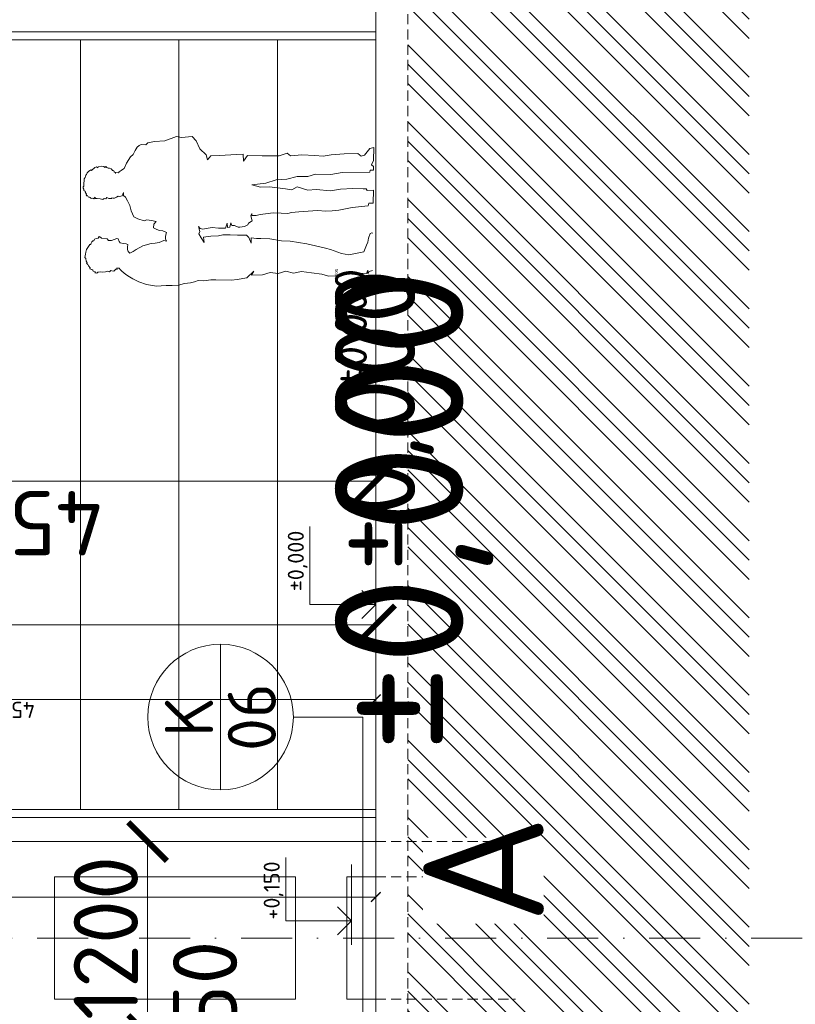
# Model space of a CAD drawing. Header units: millimetres. Extents: x -1695604 to 5289369, y -1488057 to 2187451.
# Tile 205 of 256: x 216749 to 221576, y 149587 to 155715. Entities that reach past the tile are written whole.
import ezdxf
from ezdxf import colors
from ezdxf.entities.mleader import LeaderData, LeaderLine
from ezdxf.enums import TextEntityAlignment as Align
from ezdxf.math import Vec2, Vec3

# ---------------------------------------------------------------- set-up
doc = ezdxf.new("R2010")
doc.units = ezdxf.units.MM
for name, pattern in [('CENTERX2', [101.6, 63.5, -12.7, 12.7, -12.7]), ('DASHDOT', [25.4, 12.7, -6.35, 0, -6.35]), ('HIDDEN', [9.525, 6.35, -3.175])]:
    doc.linetypes.add(name, pattern=pattern)
doc.layers.get('Defpoints').update_dxf_attribs({"color": 8})
for name, color, linetype in [('0 @ 1', 7, 'Continuous'), ('0 @ 10', 7, 'Continuous'), ('0 @ 100', 7, 'Continuous'), ('0 @ 250 (1)', 7, 'Continuous'), ('0 @ 250 (2)', 7, 'Continuous'), ('0 @ 400', 7, 'Continuous')]:
    doc.layers.add(name, color=color, linetype=linetype)
for name, color, linetype, lineweight in [('A99_N_kce-pohl', 1, 'Continuous', 9), ('A99_N_koty-200', 5, 'Continuous', 5), ('A99_N_koty-200 @ 200', 5, 'Continuous', 5), ('A99_N_koty-200 @ 50 (2)', 5, 'Continuous', 5), ('A99_N_koty-200-vysk', 6, 'Continuous', 9), ('A99_N_koty-50-vysk', 160, 'Continuous', 9), ('A99_N_txt-popis-200', 240, 'Continuous', 5), ('A99_N_txt-popis-50 @ 200', 240, 'Continuous', 9), ('A99_N_znaceni 200', 5, 'Continuous', 5), ('A99_S_kce-pohl', 7, 'Continuous', 5), ('A99_S_kce-rez-sil', 7, 'Continuous', 15), ('A99_S_osy', 1, 'CENTERX2', 5), ('A99_S_sraf', 252, 'Continuous', 9)]:
    doc.layers.add(name, color=color, linetype=linetype, lineweight=lineweight)
doc.styles.add('A99_kota', font='isocpeur.ttf', dxfattribs={"height": 2})
doc.styles.add('A99_popis', font='isocpeur.ttf')
doc.styles.add('ad_popis 100', font='isocpeur.ttf', dxfattribs={"height": 200})
doc.dimstyles.new('A99_kota_200 new', dxfattribs={"dimscale": 200, "dimtxt": 2, "dimasz": 1.2, "dimexe": 0.5, "dimexo": 1.5, "dimgap": 0.3, "dimtad": 1, "dimdec": 0, "dimzin": 3, "dimdsep": 46, "dimtxsty": 'A99_kota', "dimblk": 'ARCHTICK', "dimcen": 2.5, "dimazin": 2, "dimtfac": 0.75, "dimtdec": 0, "dimtmove": 2, "dimatfit": 0, "dimfxl": 0, "dimtolj": 1, "dimtzin": 0, "dimlwd": 5, "dimlwe": 5, "dimarcsym": 0})

# ---------------------------------------------------------------- blocks, each defined once
blk = doc.blocks.new('_ArchTick')
at = {"color": 0, "linetype": 'ByBlock', "const_width": 0.15}
blk.add_lwpolyline([(-0.5, -0.5), (0.5, 0.5)], dxfattribs=at)
blk = doc.blocks.new('*D5754')
at = {"layer": 'A99_N_koty-200', "color": 0, "linetype": 'Continuous', "lineweight": 5, "transparency": 16777216}
for p, q in [((216360, 149400), (216135, 149400)), ((216160, 149150), (216160, 149400)), ((216160, 149150), (216135, 149150))]:
    blk.add_line(p, q, dxfattribs=at)
at = {"layer": 'Defpoints', "color": 0, "linetype": 'Continuous', "lineweight": 18, "transparency": 16777216}
for p in [(216160, 149400), (217545, 149400), (216173, 149150)]:
    blk.add_point(p, dxfattribs=at)
at = {"layer": 'A99_N_koty-200', "color": 0, "linetype": 'Continuous', "lineweight": 5, "transparency": 16777216, "xscale": 60, "yscale": 60, "zscale": 60}
for p, rotation in [((216160, 149400), 90), ((216160, 149150), 270)]:
    blk.add_blockref('_ArchTick', p, dxfattribs=dict(at, rotation=rotation))
at = {"layer": 'A99_N_koty-200', "color": 0, "linetype": 'Continuous', "transparency": 16777216, "insert": (216070, 149275), "char_height": 100, "attachment_point": 5, "rotation": 90, "style": 'A99_kota'}
blk.add_mtext('\\A1;250', dxfattribs=at)
blk = doc.blocks.new('*D5755')
at = {"layer": 'A99_N_koty-200', "color": 0, "linetype": 'Continuous', "lineweight": 5, "transparency": 16777216}
for p, q in [((217545, 149400), (217545, 149640)), ((217545, 149400), (217445, 149400)), ((217545, 149150), (217545, 149400)), ((216745, 149150), (217645, 149150)), ((217545, 149150), (217545, 148910))]:
    blk.add_line(p, q, dxfattribs=at)
at = {"layer": 'Defpoints', "color": 0, "linetype": 'Continuous', "lineweight": 18, "transparency": 16777216}
for p in [(217545, 149400), (217545, 149400), (216173, 149150)]:
    blk.add_point(p, dxfattribs=at)
at = {"layer": 'A99_N_koty-200', "color": 0, "linetype": 'Continuous', "lineweight": 5, "transparency": 16777216, "xscale": 240, "yscale": 240, "zscale": 240}
for p, rotation in [((217545, 149400), 270), ((217545, 149150), 90)]:
    blk.add_blockref('_ArchTick', p, dxfattribs=dict(at, rotation=rotation))
at = {"layer": 'A99_N_koty-200', "color": 0, "linetype": 'Continuous', "transparency": 16777216, "insert": (217902.5, 149565), "char_height": 400, "attachment_point": 5, "rotation": 90, "style": 'A99_kota'}
blk.add_mtext('\\A1;250', dxfattribs=at)
blk = doc.blocks.new('*D5757')
at = {"layer": 'A99_N_koty-200', "color": 0, "linetype": 'Continuous', "lineweight": 5, "transparency": 16777216}
for p, q in [((216360, 150600), (216135, 150600)), ((216160, 149400), (216160, 150600)), ((216160, 149400), (216135, 149400))]:
    blk.add_line(p, q, dxfattribs=at)
at = {"layer": 'Defpoints', "color": 0, "linetype": 'Continuous', "lineweight": 18, "transparency": 16777216}
for p in [(216160, 150600), (217545, 150600), (216160, 149400)]:
    blk.add_point(p, dxfattribs=at)
at = {"layer": 'A99_N_koty-200', "color": 0, "linetype": 'Continuous', "lineweight": 5, "transparency": 16777216, "xscale": 60, "yscale": 60, "zscale": 60}
for p, rotation in [((216160, 150600), 90), ((216160, 149400), 270)]:
    blk.add_blockref('_ArchTick', p, dxfattribs=dict(at, rotation=rotation))
at = {"layer": 'A99_N_koty-200', "color": 0, "linetype": 'Continuous', "transparency": 16777216, "insert": (216095, 150050), "char_height": 100, "attachment_point": 5, "rotation": 90, "style": 'A99_kota'}
blk.add_mtext('\\A1;1200', dxfattribs=at)
blk = doc.blocks.new('*D5758')
at = {"layer": 'A99_N_koty-200', "color": 0, "linetype": 'Continuous', "lineweight": 5, "transparency": 16777216}
for p, q in [((217545, 150600), (217445, 150600)), ((217545, 149400), (217545, 150600)), ((216745, 149400), (217645, 149400))]:
    blk.add_line(p, q, dxfattribs=at)
at = {"layer": 'Defpoints', "color": 0, "linetype": 'Continuous', "lineweight": 18, "transparency": 16777216}
for p in [(217545, 150600), (217545, 150600), (216160, 149400)]:
    blk.add_point(p, dxfattribs=at)
at = {"layer": 'A99_N_koty-200', "color": 0, "linetype": 'Continuous', "lineweight": 5, "transparency": 16777216, "xscale": 240, "yscale": 240, "zscale": 240}
for p, rotation in [((217545, 150600), 90), ((217545, 149400), 270)]:
    blk.add_blockref('_ArchTick', p, dxfattribs=dict(at, rotation=rotation))
at = {"layer": 'A99_N_koty-200', "color": 0, "linetype": 'Continuous', "transparency": 16777216, "insert": (217285, 150000), "char_height": 400, "attachment_point": 5, "rotation": 90, "style": 'A99_kota'}
blk.add_mtext('\\A1;1200', dxfattribs=at)
blk = doc.blocks.new('*D5766')
at = {"layer": 'A99_N_koty-200', "color": 0, "linetype": 'Continuous', "lineweight": 5, "transparency": 16777216}
for p, q in [((209195, 151150), (209195, 152050)), ((218965, 151150), (218965, 152050)), ((209195, 151950), (218965, 151950))]:
    blk.add_line(p, q, dxfattribs=at)
at = {"layer": 'Defpoints', "color": 0, "linetype": 'Continuous', "lineweight": 18, "transparency": 16777216}
for p in [(218965, 151950), (218965, 150255), (209195, 149050)]:
    blk.add_point(p, dxfattribs=at)
at = {"layer": 'A99_N_koty-200', "color": 0, "linetype": 'Continuous', "lineweight": 5, "transparency": 16777216, "xscale": 240, "yscale": 240, "zscale": 240, "rotation": 180}
blk.add_blockref('_ArchTick', (209195, 151950), dxfattribs=at)
at = {"layer": 'A99_N_koty-200', "color": 0, "linetype": 'Continuous', "lineweight": 5, "transparency": 16777216, "xscale": 240, "yscale": 240, "zscale": 240}
blk.add_blockref('_ArchTick', (218965, 151950), dxfattribs=at)
at = {"layer": 'A99_N_koty-200', "color": 0, "linetype": 'Continuous', "transparency": 16777216, "insert": (212357.5, 151672.5), "char_height": 400, "attachment_point": 5, "rotation": 180, "style": 'A99_kota'}
blk.add_mtext('\\A1;9770', dxfattribs=at)
blk = doc.blocks.new('*D5767')
at = {"layer": 'A99_N_koty-200', "color": 0, "linetype": 'Continuous', "lineweight": 5, "transparency": 16777216}
for p, q in [((209195, 150055), (209195, 150280)), ((209195, 150255), (218965, 150255)), ((218965, 150255), (218965, 150280))]:
    blk.add_line(p, q, dxfattribs=at)
at = {"layer": 'Defpoints', "color": 0, "linetype": 'Continuous', "lineweight": 18, "transparency": 16777216}
for p in [(218965, 150255), (218965, 150255), (209195, 149050)]:
    blk.add_point(p, dxfattribs=at)
at = {"layer": 'A99_N_koty-200', "color": 0, "linetype": 'Continuous', "lineweight": 5, "transparency": 16777216, "xscale": 60, "yscale": 60, "zscale": 60, "rotation": 180}
blk.add_blockref('_ArchTick', (209195, 150255), dxfattribs=at)
at = {"layer": 'A99_N_koty-200', "color": 0, "linetype": 'Continuous', "lineweight": 5, "transparency": 16777216, "xscale": 60, "yscale": 60, "zscale": 60}
blk.add_blockref('_ArchTick', (218965, 150255), dxfattribs=at)
at = {"layer": 'A99_N_koty-200', "color": 0, "linetype": 'Continuous', "transparency": 16777216, "insert": (214080, 150190), "char_height": 100, "attachment_point": 5, "rotation": 180, "style": 'A99_kota'}
blk.add_mtext('\\A1;9770', dxfattribs=at)
blk = doc.blocks.new('*U38')
at = {"color": 0, "linetype": 'ByBlock', "lineweight": -2, "style": 'A99_kota'}
for tag, p in [('VYSKA', (9.2, 9.95)), ('POPIS', (9.2, 6.7))]:
    blk.add_attdef(tag, text='', height=2, dxfattribs=at).set_placement(p, align=Align.TOP_RIGHT)
blk = doc.blocks.new('*U6679')
at = {"layer": 'A99_N_koty-200-vysk', "lineweight": 5}
ref = blk.add_blockref('*U38', (218965, 163285), dxfattribs=dict(at, xscale=200, yscale=200, zscale=200, rotation=90.00000000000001))
ref.add_attrib('VYSKA', '±0,000', dxfattribs={"layer": '0 @ 100', "color": 0, "linetype": 'ByBlock', "lineweight": -2, "height": 200, "rotation": 90, "style": 'A99_kota'}).set_placement((218710.2, 154165), align=Align.TOP_RIGHT)
ref = blk.add_blockref('*U38', (218965, 163285), dxfattribs=dict(at, xscale=200, yscale=200, zscale=200, rotation=90.00000000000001))
ref.add_attrib('VYSKA', '±0,000', dxfattribs={"layer": '0 @ 1', "color": 0, "linetype": 'ByBlock', "lineweight": -2, "height": 2, "rotation": 90, "style": 'A99_kota'}).set_placement((218710.2, 154165), align=Align.TOP_RIGHT)
ref = blk.add_blockref('*U38', (218965, 163285), dxfattribs=dict(at, xscale=200, yscale=200, zscale=200, rotation=90.00000000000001))
ref.add_attrib('VYSKA', '±0,000', dxfattribs={"layer": '0 @ 400', "color": 0, "linetype": 'ByBlock', "lineweight": -2, "height": 800, "rotation": 90, "style": 'A99_kota'}).set_placement((218710.2, 154165), align=Align.TOP_RIGHT)
ref = blk.add_blockref('*U38', (218965, 163285), dxfattribs=dict(at, xscale=200, yscale=200, zscale=200, rotation=90.00000000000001))
ref.add_attrib('VYSKA', '±0,000', dxfattribs={"layer": '0 @ 10', "color": 0, "linetype": 'ByBlock', "lineweight": -2, "height": 20, "rotation": 90, "style": 'A99_kota'}).set_placement((218710.2, 154165), align=Align.TOP_RIGHT)
ref = blk.add_blockref('*U38', (218965, 163285), dxfattribs=dict(at, xscale=200, yscale=200, zscale=200, rotation=90.00000000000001))
ref.add_attrib('VYSKA', '±0,000', dxfattribs={"layer": '0 @ 250 (1)', "color": 0, "linetype": 'ByBlock', "lineweight": -2, "height": 500, "rotation": 90, "style": 'A99_kota'}).set_placement((218710.2, 154165), align=Align.TOP_RIGHT)
ref = blk.add_blockref('*U38', (218965, 163285), dxfattribs=dict(at, xscale=200, yscale=200, zscale=200, rotation=90.00000000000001))
ref.add_attrib('VYSKA', '±0,000', dxfattribs={"layer": '0 @ 250 (2)', "color": 0, "linetype": 'ByBlock', "lineweight": -2, "height": 500, "rotation": 90, "style": 'A99_kota'}).set_placement((218710.2, 154165), align=Align.TOP_RIGHT)
blk = doc.blocks.new('*U42')
at = {"color": 0, "linetype": 'ByBlock', "lineweight": -2}
blk.add_line((-3, 0), (7, 0), dxfattribs=at)
for points in [[(0, 0), (0, 8.2), (0, 8.2), (7.9, 8.2)], [(-1.75, 1.75), (0, 0), (1.75, 1.75)]]:
    blk.add_lwpolyline(points, dxfattribs=at)
at = {"color": 0, "linetype": 'ByBlock', "lineweight": -2, "style": 'A99_kota'}
for tag, p in [('VYSKA', (7.4, 10.95)), ('POPIS', (7.4, 7.7))]:
    blk.add_attdef(tag, text='', height=2, dxfattribs=at).set_placement(p, align=Align.TOP_RIGHT)
blk = doc.blocks.new('*U34')
at = {"color": 0, "linetype": 'ByBlock', "lineweight": -2}
blk.add_line((-3, 0), (7, 0), dxfattribs=at)
for points in [[(0, 0), (0, 8.2), (0, 8.2), (9.7, 8.2)], [(-1.75, 1.75), (0, 0), (1.75, 1.75)]]:
    blk.add_lwpolyline(points, dxfattribs=at)
at = {"color": 0, "linetype": 'ByBlock', "lineweight": -2, "style": 'A99_kota'}
for tag, p in [('VYSKA', (9.2, 10.95)), ('POPIS', (9.2, 7.7))]:
    blk.add_attdef(tag, text='', height=2, dxfattribs=at).set_placement(p, align=Align.TOP_RIGHT)
blk = doc.blocks.new('A$C09EE4D6F')
at = {"color": 8, "linetype": 'Continuous', "lineweight": 5}
for p, q in [((-73.3, 1414.6), (-69.3, 1424.2)), ((-69.3, 1424.2), (-64.4, 1422.1)), ((-64.4, 1422.1), (-54.2, 1430.7)), ((-54.2, 1430.7), (-48.3, 1435.6)), ((-48.3, 1435.6), (-40.8, 1442)), ((-40.8, 1442), (-38.3, 1439)), ((-38.3, 1439), (-32.2, 1444.1)), ((-32.2, 1444.1), (-18.3, 1445.8)), ((-18.3, 1445.8), (-13.7, 1450.4)), ((-13.7, 1450.4), (3.5, 1447.3)), ((3.5, 1447.3), (13.5, 1445.5)), ((13.5, 1445.5), (26.1, 1443.3)), ((26.1, 1443.3), (36.8, 1436.5)), ((36.8, 1436.5), (41.6, 1433.5)), ((41.6, 1433.5), (46.4, 1430.4)), ((46.4, 1430.4), (51.1, 1427.5)), ((51.1, 1427.5), (51.2, 1421.8)), ((281.2, 1423.3), (283.4, 1426.5)), ((283.4, 1426.5), (285.5, 1429.7)), ((285.5, 1429.7), (287.7, 1432.9)), ((287.1, 1436.8), (289.4, 1439.9)), ((287.7, 1432.9), (287.1, 1436.8)), ((289.4, 1439.9), (295.2, 1444.1)), ((293.8, 1446.1), (298.2, 1449.3)), ((295.2, 1444.1), (293.8, 1446.1)), ((298.2, 1449.3), (303.6, 1449.2)), ((303.6, 1449.2), (306.4, 1453.8)), ((306.4, 1453.8), (309, 1452.3)), ((309, 1452.3), (314.3, 1454.7)), ((314.3, 1454.7), (316.9, 1455.8)), ((316.9, 1455.8), (319.6, 1462.1)), ((319.6, 1462.1), (326.4, 1462.8)), ((326.4, 1462.8), (332.2, 1466.5)), ((332.2, 1466.5), (339, 1465.5)), ((339, 1465.5), (341.5, 1463.1)), ((341.5, 1463.1), (348.8, 1462.5)), ((348.8, 1462.5), (359.3, 1463.5)), ((359.3, 1463.5), (366.9, 1461.8)), ((366.9, 1461.8), (374.7, 1461.7)), ((374.7, 1461.7), (378.9, 1461.6)), ((378.9, 1461.6), (384.8, 1457.2)), ((384.8, 1457.2), (384.8, 1457.2)), ((384.8, 1457.2), (392, 1455.1)), ((392, 1455.1), (396.8, 1453.7)), ((396.8, 1453.7), (400.3, 1450)), ((400.3, 1450), (409.2, 1447.8)), ((409.2, 1447.8), (416, 1441.6)), ((416, 1441.6), (420.3, 1433.5)), ((420.3, 1433.5), (424.2, 1430.1)), ((424.2, 1430.1), (420.8, 1426.2)), ((420.8, 1426.2), (436.8, 1409.2)), ((-90.7, 1388.3), (-88.3, 1399.2)), ((-86, 1383.5), (-90.7, 1388.3)), ((-88.3, 1399.2), (-83.4, 1395.7)), ((-85.3, 1380.1), (-86, 1383.5)), ((-83.5, 1372.2), (-85.3, 1380.1)), ((-83.4, 1395.7), (-80.8, 1407.9)), ((-80.8, 1407.9), (-75.5, 1409.5)), ((-75.5, 1409.5), (-73.3, 1414.6)), ((51.2, 1421.8), (54.2, 1421.9)), ((54.2, 1421.9), (59.1, 1419.8)), ((59.1, 1419.8), (65.7, 1416.9)), ((65.7, 1416.9), (70.8, 1411.9)), ((70.8, 1411.9), (70.4, 1407.4)), ((70.4, 1407.4), (78.5, 1403.3)), ((78.5, 1403.3), (82.8, 1395.3)), ((82.8, 1395.3), (85, 1386.5)), ((85, 1386.5), (92.3, 1381)), ((92.3, 1381), (88.3, 1372.8)), ((277.2, 1365.9), (281.1, 1380.4)), ((279.4, 1411.1), (283.1, 1416.8)), ((288.7, 1405.1), (279.4, 1411.1)), ((281.1, 1380.4), (281.9, 1395.4)), ((283.1, 1416.8), (281.2, 1423.3)), ((281.9, 1395.4), (282.4, 1405.4)), ((282.4, 1405.4), (288.7, 1405.1)), ((439.6, 1401.1), (434.1, 1394.5)), ((434.1, 1394.5), (439.3, 1393)), ((436.8, 1409.2), (439.6, 1401.1)), ((439.3, 1393), (442.6, 1377.8)), ((442.6, 1377.8), (441.9, 1365.6)), ((-85.1, 1361.6), (-83.5, 1372.2)), ((-82.9, 1345.8), (-85.1, 1361.6)), ((-78.7, 1336.4), (-82.9, 1345.8)), ((-82.3, 1326.8), (-78.7, 1336.4)), ((-79.1, 1323), (-82.3, 1326.8)), ((82.4, 1340.6), (73.2, 1333.4)), ((73.2, 1333.4), (73.5, 1318.8)), ((85.3, 1368.6), (82.4, 1340.6)), ((88.3, 1372.8), (85.3, 1368.6)), ((282.1, 1359.8), (277.2, 1365.9)), ((281.1, 1352.1), (282.1, 1359.8)), ((287.1, 1346.9), (281.1, 1352.1)), ((283.1, 1336.5), (287.1, 1346.9)), ((283.3, 1322.2), (283.1, 1336.5)), ((431.1, 1328.8), (426.8, 1322.8)), ((433.9, 1335.6), (431.1, 1328.8)), ((434.5, 1343), (433.9, 1335.6)), ((436.9, 1349.9), (434.5, 1343)), ((441.9, 1365.6), (436.8, 1360.4)), ((436.8, 1360.4), (442.1, 1355.2)), ((442.1, 1355.2), (436.9, 1349.9)), ((-75.9, 1319.3), (-79.1, 1323)), ((-79, 1304.1), (-76.9, 1314.4)), ((-74.3, 1299.3), (-79, 1304.1)), ((-76.9, 1314.4), (-75.9, 1319.3)), ((-69.2, 1294.8), (-74.3, 1299.3)), ((-74.3, 1299.3), (-74.3, 1299.3)), ((-69.8, 1288.1), (-69.2, 1294.8)), ((-64.1, 1291.8), (-69.8, 1288.1)), ((-69.1, 1273.4), (-64, 1278.9)), ((-64, 1278.9), (-64.1, 1291.8)), ((69.5, 1281.3), (62.4, 1275.5)), ((82.9, 1285.6), (69.5, 1281.3)), ((73.5, 1318.8), (84.8, 1293.4)), ((84.8, 1293.4), (82.9, 1285.6)), ((286.7, 1321.6), (283.3, 1322.2)), ((284.5, 1308), (285.6, 1314.8)), ((289.8, 1299.2), (284.5, 1308)), ((285.6, 1314.8), (286.7, 1321.6)), ((295.2, 1290.4), (289.8, 1299.2)), ((294, 1287.8), (295.2, 1290.4)), ((294.5, 1285.1), (294, 1287.8)), ((296, 1277.6), (294.5, 1285.1)), ((297.5, 1270.2), (296, 1277.6)), ((413.5, 1307.6), (409, 1306.7)), ((409, 1306.7), (412.9, 1304.2)), ((412.9, 1304.2), (412.6, 1290.9)), ((412.6, 1290.9), (417.2, 1287.1)), ((417, 1313.6), (413.5, 1307.6)), ((421.1, 1314.6), (417, 1313.6)), ((417.2, 1287.1), (424.1, 1278.1)), ((423.3, 1318.1), (421.1, 1314.6)), ((426.8, 1322.8), (422.7, 1322.2)), ((422.7, 1322.2), (423.3, 1318.1)), ((424.1, 1278.1), (429.5, 1271.2)), ((-104.6, 1226.7), (-94.9, 1245.1)), ((-94.9, 1245.1), (-77.2, 1264.4)), ((-77.2, 1264.4), (-69.1, 1273.4)), ((19.9, 1235.1), (12, 1226.9)), ((30.6, 1238.4), (19.9, 1235.1)), ((43, 1238.7), (30.6, 1238.4)), ((55.1, 1238.2), (43, 1238.7)), ((59.3, 1246.5), (55.1, 1238.2)), ((60.9, 1260.5), (59.3, 1246.5)), ((62.4, 1275.5), (60.9, 1260.5)), ((224.5, 1224.2), (250, 1231.8)), ((250, 1231.8), (273.6, 1244.2)), ((273.6, 1244.2), (290.5, 1253)), ((290.5, 1253), (299.8, 1263.9)), ((314, 1264.1), (297.5, 1270.2)), ((299.8, 1263.9), (314, 1264.1)), ((429.5, 1271.2), (433.6, 1263.6)), ((433.6, 1263.6), (460.9, 1253)), ((460.9, 1253), (493.6, 1232.9)), ((493.6, 1232.9), (505.3, 1220)), ((-142.3, 1140.4), (-129.5, 1179.4)), ((-129.5, 1179.4), (-114.3, 1208.4)), ((-114.3, 1208.4), (-104.6, 1226.7)), ((12, 1226.9), (20.8, 1210.3)), ((20.8, 1210.3), (31.7, 1195.7)), ((31.7, 1195.7), (50.2, 1162.7)), ((176, 1157.9), (183.8, 1189.5)), ((183.8, 1189.5), (194.5, 1209.5)), ((194.5, 1209.5), (224.5, 1224.2)), ((505.3, 1220), (524.2, 1211)), ((524.2, 1211), (542.1, 1200.1)), ((542.1, 1200.1), (550.9, 1190.2)), ((550.9, 1190.2), (555.6, 1180.5)), ((555.6, 1180.5), (554.1, 1158)), ((-148.9, 1090.2), (-142.3, 1140.4)), ((50.2, 1162.7), (62.6, 1121.1)), ((180.7, 1144.6), (176, 1157.9)), ((176.9, 1121.5), (180.7, 1144.6)), ((554.1, 1158), (564.5, 1147.8)), ((564.5, 1147.8), (571.2, 1114.8)), ((-147.3, 1066.4), (-148.9, 1090.2)), ((62.6, 1121.1), (65.6, 1101.2)), ((65.6, 1101.2), (68.6, 1081.2)), ((68.6, 1081.2), (78.5, 1057.8)), ((126.9, 1063.8), (129.2, 1082.8)), ((129.2, 1082.8), (136.7, 1100.4)), ((136.7, 1100.4), (141.6, 1111.9)), ((141.6, 1111.9), (159.4, 1109.8)), ((159.4, 1109.8), (173.2, 1098.4)), ((173.2, 1098.4), (176.9, 1121.5)), ((571.2, 1114.8), (575.9, 1062.9)), ((-145.7, 1042.7), (-147.3, 1066.4)), ((-143.7, 1011.8), (-145.7, 1042.7)), ((78.5, 1057.8), (75.8, 1045.3)), ((75.8, 1045.3), (87.3, 1050.9)), ((87.3, 1050.9), (100.2, 1051.3)), ((100.2, 1051.3), (118.7, 1046.6)), ((118.7, 1046.6), (126.9, 1063.8)), ((118.7, 1046.6), (118.7, 1046.6)), ((575.9, 1062.9), (598.1, 1005.1)), ((-141.6, 981), (-143.7, 1011.8)), ((598.1, 1005.1), (593.5, 980.3)), ((-132.4, 951.5), (-141.6, 981)), ((-129.7, 920.7), (-132.4, 951.5)), ((593.5, 980.3), (600.2, 927.4)), ((-123.1, 902.2), (-129.7, 920.7)), ((-116.6, 883.7), (-123.1, 902.2)), ((-118.2, 855.5), (-116.6, 883.7)), ((115, 884.2), (96.4, 872.5)), ((128.3, 880.4), (115, 884.2)), ((152.5, 886.8), (128.3, 880.4)), ((142.4, 877.7), (152.5, 886.8)), ((540.2, 887.6), (510.3, 856.7)), ((578.5, 907), (540.2, 887.6)), ((600.2, 927.4), (578.5, 907)), ((-112.1, 820.6), (-118.2, 855.5)), ((96.4, 872.5), (72.9, 857.7)), ((72.9, 857.7), (100.4, 861.5)), ((100.4, 861.5), (105.5, 824.3)), ((140.1, 864.3), (142.4, 877.7)), ((145, 839.1), (140.1, 864.3)), ((149.1, 818.5), (145, 839.1)), ((510.3, 856.7), (486.3, 848.8)), ((486.3, 848.8), (506.3, 833.3)), ((-112.3, 717.6), (-112.2, 795)), ((-112.2, 795), (-112.1, 820.6)), ((105.5, 824.3), (107.6, 786.8)), ((107.6, 786.8), (113.5, 765.4)), ((146.2, 787.9), (149.1, 818.5)), ((146.8, 751.8), (146.2, 787.9)), ((506.3, 833.3), (509.1, 789.5)), ((509.1, 789.5), (514.4, 705.5)), ((113.5, 765.4), (113.5, 728.5)), ((171.3, 744.6), (146.8, 751.8)), ((150.5, 742.6), (171.3, 744.6)), ((151.7, 730.7), (150.5, 742.6)), ((-107.3, 688.5), (-112.3, 717.6)), ((-99.1, 640.9), (-107.3, 688.5)), ((113.5, 728.5), (113.5, 691.6)), ((113.5, 691.6), (113.5, 647)), ((174.4, 725.9), (151.7, 730.7)), ((152.5, 688.4), (160.9, 707.3)), ((153.4, 681.2), (152.5, 688.4)), ((160.6, 721.7), (174.4, 725.9)), ((160.9, 707.3), (160.6, 721.7)), ((514.4, 705.5), (516.5, 671.4)), ((-64.4, 607.4), (-99.1, 640.9)), ((113.5, 647), (103.1, 635.3)), ((156.4, 657.2), (153.4, 681.2)), ((165.7, 641.7), (156.4, 657.2)), ((173.9, 638.2), (165.7, 641.7)), ((186.7, 620.2), (173.9, 638.2)), ((516.5, 671.4), (482.4, 669.3)), ((482.4, 669.3), (510.3, 649.6)), ((510.3, 649.6), (511.2, 576.9)), ((-81.7, 562.9), (-85.7, 617.9)), ((-85.7, 617.9), (-64.4, 607.4)), ((103.1, 635.3), (74, 623.6)), ((74, 623.6), (101.5, 624.1)), ((101.5, 624.1), (97.8, 596.8)), ((97.8, 596.8), (98, 575.6)), ((192.3, 622), (186.7, 620.2)), ((209.9, 627.5), (192.3, 622)), ((222.9, 622), (209.9, 627.5)), ((212.5, 601), (212.9, 622.2)), ((219.1, 580.9), (212.5, 601)), ((212.9, 622.2), (222.9, 622)), ((365.4, 625.3), (355.2, 581.5)), ((374.8, 554.9), (365.4, 625.3)), ((-70.1, 524.6), (-81.7, 562.9)), ((98, 575.6), (98.4, 529.6)), ((222.4, 554.4), (219.1, 580.9)), ((227.2, 515.8), (222.4, 554.4)), ((355.2, 581.5), (357.1, 536.5)), ((392.8, 504.7), (374.8, 554.9)), ((511.2, 576.9), (511.7, 534.6)), ((-74.4, 484.9), (-70.1, 524.6)), ((98.4, 529.6), (89.9, 472)), ((226.5, 476.8), (227.2, 515.8)), ((357.1, 536.5), (348.1, 457.6)), ((397.3, 451.6), (392.8, 504.7)), ((511.7, 534.6), (512.1, 492.3)), ((512.1, 492.3), (526.3, 452.5)), ((-61.5, 447.1), (-74.4, 484.9)), ((-71.1, 408.2), (-61.5, 447.1)), ((89.9, 472), (88.1, 427.8)), ((225.8, 443.1), (226.5, 476.8)), ((231.4, 425.1), (225.8, 443.1)), ((348.1, 457.6), (344.5, 426)), ((412.1, 400.4), (397.3, 451.6)), ((526.3, 452.5), (513.8, 436.2)), ((-61.5, 369.5), (-71.1, 408.2)), ((88.1, 427.8), (76.6, 344.6)), ((234.7, 388.4), (231.4, 425.1)), ((344.5, 426), (360.6, 398.5)), ((360.6, 398.5), (345, 345.2)), ((413.1, 347.2), (412.1, 400.4)), ((513.8, 436.2), (515.9, 415.7)), ((515.9, 415.7), (519.6, 379.5)), ((-67.2, 319.7), (-64.3, 344.6)), ((-64.3, 344.6), (-61.5, 369.5)), ((76.6, 344.6), (56.6, 251.1)), ((243.1, 295.7), (234.7, 388.4)), ((345, 345.2), (348.1, 303.3)), ((425.3, 309.1), (413.1, 347.2)), ((519.6, 379.5), (517.2, 313.5)), ((-73.4, 266.7), (-67.2, 319.7)), ((241.2, 253.5), (243.1, 295.7)), ((348.1, 303.3), (343, 232.8)), ((425.2, 231.9), (425.3, 309.1)), ((517.2, 313.5), (515.7, 273.2)), ((-82.3, 233.2), (-73.4, 266.7)), ((56.6, 251.1), (51.4, 226.9)), ((244.2, 221.5), (241.2, 253.5)), ((515.7, 273.2), (522, 233.4)), ((-79.5, 186.6), (-82.3, 233.2)), ((51.4, 226.9), (32.2, 170.7)), ((247.2, 189.5), (244.2, 221.5)), ((343, 232.8), (353.2, 183.2)), ((435.3, 177), (425.2, 231.9)), ((522, 233.4), (529.5, 167.5)), ((-63.8, 117.3), (-79.5, 186.6)), ((32.2, 170.7), (26.8, 134.8)), ((262.3, 122.1), (247.2, 189.5)), ((353.2, 183.2), (356.4, 122.1)), ((440.4, 38.6), (435.3, 177)), ((529.5, 167.5), (532.1, 100.7)), ((-64.4, 86.9), (-63.8, 117.3)), ((26.8, 134.8), (42.2, 61)), ((272.4, 43.4), (262.3, 122.1)), ((356.4, 122.1), (356.4, 69.6)), ((532.1, 100.7), (519.3, 83.9)), ((-65.3, 44.6), (-64.4, 86.9)), ((42.2, 61), (76.8, 47)), ((356.4, 55.3), (348.8, 50.5)), ((348.8, 50.5), (351.3, 19.1)), ((356.4, 69.6), (356.4, 55.3)), ((519.3, 83.9), (524.4, 67.2)), ((524.4, 67.2), (557.5, 41)), ((-55.5, 31.7), (-66.4, 38.5)), ((-66.4, 38.5), (-48, 38.5)), ((-48, 38.5), (-65.3, 44.6)), ((-49.4, 15.2), (-55.5, 31.7)), ((76.8, 47), (91.3, 41.2)), ((91.3, 41.2), (111.4, 38.6)), ((111.4, 38.6), (134.2, 30.1)), ((134.2, 30.1), (137.3, 21.9)), ((137.3, 21.9), (136.8, 16.5)), ((285.2, 41), (272.4, 43.4)), ((285.2, 18.4), (285.2, 41)), ((351.3, 19.1), (285.2, 18.4)), ((450.6, 36.2), (440.4, 38.6)), ((450.6, 20.1), (450.6, 36.2)), ((468.4, 20.2), (450.6, 20.1)), ((476.1, 31.4), (468.4, 20.2)), ((499, 20.5), (476.1, 31.4)), ((562.7, 21.1), (499, 20.5)), ((557.5, 41), (562.7, 21.1))]:
    blk.add_line(p, q, dxfattribs=at)
blk = doc.blocks.new('*D5838')
at = {"layer": 'A99_N_koty-200', "color": 0, "linetype": 'Continuous', "lineweight": 5, "transparency": 16777216}
for p, q in [((214435, 152042.5), (214435, 152942.5)), ((218965, 152042.5), (218965, 152942.5)), ((218965, 152842.5), (214435, 152842.5))]:
    blk.add_line(p, q, dxfattribs=at)
at = {"layer": 'Defpoints', "color": 0, "linetype": 'Continuous', "lineweight": 18, "transparency": 16777216}
for p in [(214435, 152842.5), (214435, 150940), (218965, 150940)]:
    blk.add_point(p, dxfattribs=at)
at = {"layer": 'A99_N_koty-200', "color": 0, "linetype": 'Continuous', "lineweight": 5, "transparency": 16777216, "xscale": 240, "yscale": 240, "zscale": 240}
for p, rotation in [((214435, 152842.5), 179.9999999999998), ((218965, 152842.5), 359.9999999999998)]:
    blk.add_blockref('_ArchTick', p, dxfattribs=dict(at, rotation=rotation))
at = {"layer": 'A99_N_koty-200', "color": 0, "linetype": 'Continuous', "transparency": 16777216, "insert": (216700, 152582.5), "char_height": 400, "attachment_point": 5, "rotation": 180, "style": 'A99_kota'}
blk.add_mtext('\\A1;4530', dxfattribs=at)
blk = doc.blocks.new('*D5839')
at = {"layer": 'A99_N_koty-200', "color": 0, "linetype": 'Continuous', "lineweight": 5, "transparency": 16777216}
for p, q in [((214435, 151285), (214435, 151510)), ((218965, 151485), (214435, 151485)), ((218965, 151285), (218965, 151510))]:
    blk.add_line(p, q, dxfattribs=at)
at = {"layer": 'Defpoints', "color": 0, "linetype": 'Continuous', "lineweight": 18, "transparency": 16777216}
for p in [(214435, 151485), (214435, 150940), (218965, 150940)]:
    blk.add_point(p, dxfattribs=at)
at = {"layer": 'A99_N_koty-200', "color": 0, "linetype": 'Continuous', "lineweight": 5, "transparency": 16777216, "xscale": 60, "yscale": 60, "zscale": 60}
for p, rotation in [((214435, 151485), 179.9999999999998), ((218965, 151485), 359.9999999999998)]:
    blk.add_blockref('_ArchTick', p, dxfattribs=dict(at, rotation=rotation))
at = {"layer": 'A99_N_koty-200', "color": 0, "linetype": 'Continuous', "transparency": 16777216, "insert": (216700, 151420), "char_height": 100, "attachment_point": 5, "rotation": 180, "style": 'A99_kota'}
blk.add_mtext('\\A1;4530', dxfattribs=at)
blk = doc.blocks.new('*U97')
at = {"color": 0, "linetype": 'ByBlock'}
blk.add_line((-3.02, 0), (3.02, 0), dxfattribs=at)
blk.add_circle((0, 0), 3.02, dxfattribs=at)
at = {"color": 0, "linetype": 'ByBlock', "style": 'A99_popis'}
for tag, p in [('KATEGORIE', (0, 1.31)), ('PRVEK', (0, -1.298))]:
    blk.add_attdef(tag, text='', height=2, dxfattribs=at).set_placement(p, align=Align.MIDDLE_CENTER)
blk = doc.blocks.new('*U6373')
at = {"layer": 'A99_N_koty-200 @ 200', "linetype": 'Continuous'}
dim = blk.add_linear_dim(base=(217545, 149400), p1=(216173, 149150), p2=(217545, 149400), angle=90, dimstyle='A99_kota_200 new', override={"dimscale": 200, "dimtix": 1, "dimtofl": 1, "dimtmove": 2, "dimatfit": 0}, dxfattribs=at)
dim.commit()
dim.dimension.update_dxf_attribs({"geometry": '*D5755', "text_midpoint": (217902.5, 149565), "dimtype": 128})
at = {"layer": 'A99_N_koty-200 @ 50 (2)', "linetype": 'Continuous'}
dim = blk.add_linear_dim(base=(216160, 149400), p1=(216173, 149150), p2=(217545, 149400), angle=90, dimstyle='A99_kota_200 new', override={"dimscale": 50, "dimtix": 1, "dimtofl": 1, "dimtmove": 2, "dimatfit": 0}, dxfattribs=at)
dim.commit()
dim.dimension.update_dxf_attribs({"geometry": '*D5754', "text_midpoint": (216070, 149275), "dimtype": 128})
blk = doc.blocks.new('*U6374')
at = {"layer": 'A99_N_koty-200 @ 200', "linetype": 'Continuous'}
dim = blk.add_linear_dim(base=(217545, 150600), p1=(216160, 149400), p2=(217545, 150600), angle=90, dimstyle='A99_kota_200 new', override={"dimscale": 200, "dimtix": 1, "dimtofl": 1, "dimtmove": 2, "dimatfit": 0}, dxfattribs=at)
dim.commit()
dim.dimension.update_dxf_attribs({"geometry": '*D5758', "text_midpoint": (217285, 150000)})
at = {"layer": 'A99_N_koty-200 @ 50 (2)', "linetype": 'Continuous'}
dim = blk.add_linear_dim(base=(216160, 150600), p1=(216160, 149400), p2=(217545, 150600), angle=90, dimstyle='A99_kota_200 new', override={"dimscale": 50, "dimtix": 1, "dimtofl": 1, "dimtmove": 2, "dimatfit": 0}, dxfattribs=at)
dim.commit()
dim.dimension.update_dxf_attribs({"geometry": '*D5757', "text_midpoint": (216095, 150050), "dimtype": 128})
blk = doc.blocks.new('*U6377')
at = {"layer": 'A99_N_koty-200 @ 200', "linetype": 'Continuous'}
dim = blk.add_linear_dim(base=(218965, 151950), p1=(209195, 149050), p2=(218965, 150255), angle=180, dimstyle='A99_kota_200 new', override={"dimscale": 200, "dimtix": 1, "dimtofl": 1, "dimtmove": 2, "dimatfit": 0}, dxfattribs=at)
dim.commit()
dim.dimension.update_dxf_attribs({"geometry": '*D5766', "text_midpoint": (212357.5, 151672.5), "dimtype": 128})
at = {"layer": 'A99_N_koty-200 @ 50 (2)', "linetype": 'Continuous'}
dim = blk.add_linear_dim(base=(218965, 150255), p1=(209195, 149050), p2=(218965, 150255), angle=180, dimstyle='A99_kota_200 new', override={"dimscale": 50, "dimtix": 1, "dimtofl": 1, "dimtmove": 2, "dimatfit": 0}, dxfattribs=at)
dim.commit()
dim.dimension.update_dxf_attribs({"geometry": '*D5767', "text_midpoint": (214080, 150190)})
blk = doc.blocks.new('*U6404')
at = {"layer": 'A99_N_koty-200 @ 200', "linetype": 'Continuous'}
dim = blk.add_linear_dim(base=(214435, 152842.5), p1=(218965, 150940), p2=(214435, 150940), angle=180, dimstyle='A99_kota_200 new', override={"dimscale": 200, "dimtix": 1, "dimtofl": 1, "dimtmove": 2, "dimatfit": 0}, dxfattribs=at)
dim.commit()
dim.dimension.update_dxf_attribs({"geometry": '*D5838', "text_midpoint": (216700, 152582.5)})
at = {"layer": 'A99_N_koty-200 @ 50 (2)', "linetype": 'Continuous'}
dim = blk.add_linear_dim(base=(214435, 151485), p1=(218965, 150940), p2=(214435, 150940), angle=180, dimstyle='A99_kota_200 new', override={"dimscale": 50, "dimtix": 1, "dimtofl": 1, "dimtmove": 2, "dimatfit": 0}, dxfattribs=at)
dim.commit()
dim.dimension.update_dxf_attribs({"geometry": '*D5839', "text_midpoint": (216700, 151420)})

msp = doc.modelspace()

# ---------------------------------------------------------------- hatches: boundary and pattern name
at = {"layer": 'A99_S_sraf', "linetype": 'Continuous', "lineweight": 0}
h = msp.add_hatch(dxfattribs=at)
h.set_pattern_fill('ZEM_PUVODNI', color=256, scale=85)
h.set_pattern_definition([(135, (213305, 150600), (-240.4163, -240.4163), []), (135, (213305, 150720.2), (-240.4163, -240.4163), []), (135, (213305, 150840.4), (-240.4163, -240.4163), [])])
h.paths.add_polyline_path([(219777.4, 132515), (219422.4, 144973.9), (219315.1, 148549.4), (219910.3, 148720.4), (219850, 149030), (219850, 149400), (219165, 149400), (219165, 233650), (221290, 233650), (221290, 132512.5)])

# ---------------------------------------------------------------- linework, layer by layer
at = {"layer": 'A99_N_kce-pohl', "color": 1, "linetype": 'Continuous', "lineweight": 5}
for p, q in [((214015, 155640), (218965, 155640)), ((214065, 155590), (218965, 155590)), ((217127.5, 155590), (217127.5, 150800)), ((217740, 155590), (217740, 150800)), ((218352.5, 155590), (218352.5, 150800)), ((214015, 150750), (218965, 150750)), ((214065, 150800), (218965, 150800))]:
    msp.add_line(p, q, dxfattribs=at)
at = {"layer": 'A99_N_znaceni 200'}
msp.add_lwpolyline([(218885, 149020), (218885, 151375), (218452.2, 151375)], dxfattribs=at)
at = {"layer": 'A99_S_kce-pohl'}
for p, q in [((211305, 155640), (218965, 155640)), ((213405, 150750), (218965, 150750)), ((211905, 150600), (218965, 150600)), ((216965, 150380), (218465, 150380)), ((216965, 149620), (216965, 150380)), ((218465, 149620), (218465, 150380)), ((218785, 150380), (218965, 150380)), ((218785, 149620), (218785, 150380)), ((216965, 149620), (218465, 149620)), ((218785, 149620), (218965, 149620))]:
    msp.add_line(p, q, dxfattribs=at)
at = {"layer": 'A99_S_kce-rez-sil', "color": 7, "linetype": 'HIDDEN', "lineweight": 5, "ltscale": 10}
msp.add_line((219165, 149400), (219165, 233650), dxfattribs=at)
at = {"layer": 'A99_S_kce-rez-sil', "color": 7, "linetype": 'Continuous', "lineweight": 15}
msp.add_line((218965, 149400), (218965, 176430), dxfattribs=at)
at = {"layer": 'A99_S_kce-rez-sil', "color": 7, "linetype": 'HIDDEN', "lineweight": 5, "ltscale": 10}
for points in [[(218965, 150380), (219835, 150380)], [(218965, 149620), (219835, 149620)]]:
    msp.add_lwpolyline(points, dxfattribs=at)
at = {"layer": 'A99_S_osy', "linetype": 'DASHDOT', "lineweight": 5, "ltscale": 25}
msp.add_lwpolyline([(222254.8, 150000), (202234.8, 150000)], dxfattribs=at)

# ---------------------------------------------------------------- block references
at = {"layer": 'A99_N_kce-pohl', "xscale": 1.248429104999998, "yscale": 1.248429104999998, "zscale": 1.248429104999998, "rotation": 88.85519843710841}
msp.add_blockref('A$C09EE4D6F', (218965, 154215.7), dxfattribs=at)
at = {"layer": 'A99_N_koty-200', "color": 3, "linetype": 'Continuous', "lineweight": 18}
for name in ['*U6404', '*U6377', '*U6374', '*U6373']:
    msp.add_blockref(name, (0, 0), dxfattribs=at)
at = {"layer": 'A99_N_koty-50-vysk', "lineweight": 5, "xscale": 50, "yscale": 50, "zscale": 50, "rotation": 90.00000000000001}
for name, p, values in [('*U34', (218965, 152075), {'VYSKA': '±0,000'}), ('*U42', (218815, 150107), {'VYSKA': '+0,150'})]:
    msp.add_blockref(name, p, dxfattribs=at).add_auto_attribs(values)
at = {"layer": 'A99_N_txt-popis-200', "color": 3, "linetype": 'Continuous', "lineweight": 18}
msp.add_blockref('*U6679', (0, 0), dxfattribs=at)
at = {"layer": 'A99_N_znaceni 200'}
ref = msp.add_blockref('*U97', (217999.2, 151375), dxfattribs=dict(at, xscale=-150, yscale=150, zscale=150, rotation=90.00000000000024))
ref.add_attrib('KATEGORIE', 'K', dxfattribs={"layer": '0', "color": 0, "linetype": 'ByBlock', "height": 300, "rotation": 90, "style": 'A99_popis'}).set_placement((217802.7, 151375), align=Align.MIDDLE_CENTER)
ref.add_attrib('PRVEK', '06', dxfattribs={"layer": '0', "color": 0, "linetype": 'ByBlock', "height": 300, "rotation": 90, "style": 'A99_popis'}).set_placement((218193.9, 151375), align=Align.MIDDLE_CENTER)

# ---------------------------------------------------------------- leaders
at = {"layer": 'A99_N_txt-popis-50 @ 200', "lineweight": 9}
ml = msp.add_multileader_mtext('Standard', dxfattribs=at)
ml.set_content('\\A1;{\\fISOCPEUR|b1|i0|c238|p34;\\C256;ocelový nosník}', color=1, style='A99_popis')
ml.set_leader_properties(color=256, linetype='ByLayer', lineweight=-1)
ml.build(insert=Vec2(0, 0))
ml.multileader.update_dxf_attribs({"dogleg_length": 200, "arrow_head_size": 300, "scale": 200})
ctx = ml.context
ctx.base_point, ctx.scale, ctx.char_height, ctx.arrow_head_size, ctx.landing_gap_size, ctx.plane_origin = Vec3(21517.5, 152275), 200, 400, 300, 1000, Vec3(20965, 145696.7)
notes = []
notes.append((ctx, [(0, (1, 1, 0), (20717.5, 152275), (1, 0), 800, [(0, [(20720, 150347.5)], 0, [])])]))
ctx.mtext.insert, ctx.mtext.width, ctx.mtext.defined_height, ctx.mtext.flow_direction = Vec3(22517.5, 152533.2), 3664.376, 670, 5
for ctx, leaders in notes:
    for number, flags, end, landing, length, lines in leaders:
        leader = LeaderData()
        leader.index, (leader.has_last_leader_line, leader.has_dogleg_vector, leader.attachment_direction) = number, flags
        leader.last_leader_point, leader.dogleg_vector, leader.dogleg_length = Vec3(end), Vec3(landing), length
        for number, points, colour, breaks in lines:
            line = LeaderLine()
            line.index, line.vertices, line.color, line.breaks = number, Vec3.list(points), colors.encode_raw_color(colour), breaks
            leader.lines.append(line)
        ctx.leaders.append(leader)

# ---------------------------------------------------------------- next in the draw order: texts
at = {"layer": 'A99_N_txt-popis-200', "color": 1, "lineweight": 0, "insert": (219260, 150090), "char_height": 750, "width": 535, "attachment_point": 1, "rotation": 90, "style": 'ad_popis 100', "bg_fill": 3, "box_fill_scale": 1, "bg_fill_color": 256, "bg_fill_transparency": 0}
msp.add_mtext('A', dxfattribs=at)

# ---------------------------------------------------------------- next in the draw order: linework, layer by layer
at = {"layer": 'A99_S_kce-rez-sil', "color": 7, "linetype": 'HIDDEN', "lineweight": 5, "ltscale": 10}
msp.add_lwpolyline([(218965, 150600), (219835, 150600)], dxfattribs=at)

doc.saveas('drawing.dxf')
